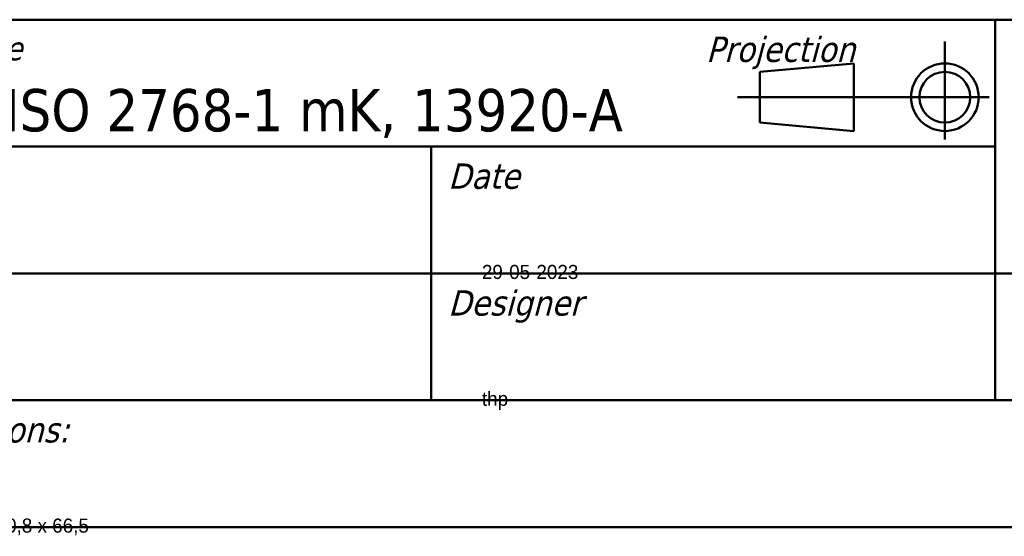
# Model space of a CAD drawing. Header units: millimetres. Extents: x 30 to 861, y 28 to 600.
# Tile 16 of 48: x 438 to 613, y 28 to 120. Entities that reach past the tile are written whole.
import ezdxf
from ezdxf.enums import TextEntityAlignment as Align

# ---------------------------------------------------------------- set-up
doc = ezdxf.new("R2018")
doc.units = ezdxf.units.MM
doc.header["$LTSCALE"] = 3
doc.layers.add('Border (ISO)', color=7, linetype='Continuous', lineweight=50)
doc.layers.add('Title (ISO)', color=7, linetype='Continuous', lineweight=50)
doc.styles.add('Note Text (ISO)', font='tahoma.ttf')
doc.styles.get("Standard").update_dxf_attribs({"font": 'tahoma.ttf'})

# ---------------------------------------------------------------- blocks, each defined once
blk = doc.blocks.new('Borders Border')
at = {"layer": 'Border (ISO)'}
blk.add_line((287, 10), (10, 10), dxfattribs=at)
blk = doc.blocks.new('Title Blocks JKE')
at = {"layer": 'Title (ISO)'}
for p, q in [((100.889, 162.131), (290.889, 162.131)), ((207.556, 162.131), (207.556, 139.631)), ((204.591, 155.047), (204.591, 160.836)), ((193.658, 159.047), (199.203, 159.547)), ((199.203, 159.547), (199.203, 155.547)), ((193.658, 156.047), (193.658, 159.047)), ((207.201, 157.547), (192.342, 157.547)), ((199.203, 155.547), (193.658, 156.047)), ((140.889, 154.631), (207.556, 154.631)), ((174.222, 154.631), (174.222, 139.631)), ((140.889, 147.131), (290.889, 147.131)), ((140.889, 139.631), (290.889, 139.631)), ((290.889, 132.131), (100.889, 132.131))]:
    blk.add_line(p, q, dxfattribs=at)
for radius in [2, 1.5]:
    blk.add_circle((204.591, 157.547), radius, dxfattribs=at)
at = {"layer": 'Title (ISO)', "style": 'Note Text (ISO)'}
for s, insert, char_height, attachment_point in [('\\fTahoma|b0|i1;{\\H1.4000;Tolerance}', (141.889, 161.131), 1.4, 1), ('\\fTahoma|b0|i1;{\\H1.5000;Projection}', (190.468, 161.131), 1.5, 1), ('\\fTahoma|b0|i0;{\\H2.5000;DS/ISO 2768-1 mK, 13920-A}', (143.889, 155.131), 2.5, 7), ('\\fTahoma|b0|i1;{\\H1.5000;Date}', (175.222, 153.631), 1.5, 1), ('\\fTahoma|b0|i1;{\\H1.5000;Designer}', (175.222, 146.131), 1.5, 1), ('\\fTahoma|b0|i1;{\\H1.5000;Dimensions:}', (141.889, 138.631), 1.5, 1)]:
    blk.add_mtext(s, dxfattribs=dict(at, insert=insert, char_height=char_height, attachment_point=attachment_point))
at = {"layer": 'Title (ISO)', "lineweight": 30, "flags": 104}
for tag, p in [('DESCRIPTION', (210.556, 158.381)), ('TITLE', (210.556, 154.631)), ('SUBJECT', (210.556, 150.881))]:
    blk.add_attdef(tag, text='', height=2.5, dxfattribs=at).set_placement(p, align=Align.MIDDLE_LEFT)
for tag, height, p in [('MASS\\P3;', 2.5, (143.889, 147.631)), ('CREATION_DATE', 2.5, (177.222, 147.631)), ('Surface', 2.5, (143.889, 140.131)), ('MATERIAL', 2.5, (243.61, 140.131)), ('DESIGNER', 2.5, (177.222, 140.131)), ('Dimension', 2.5, (143.889, 132.631)), ('PART_NUMBER', 2.2, (243.61, 132.631))]:
    blk.add_attdef(tag, text='', height=height, dxfattribs=at).set_placement(p, align=Align.BOTTOM_LEFT)
blk.add_attdef('Sheet_Size', text='', height=2.5, dxfattribs=at).set_placement((215.889, 140.131), align=Align.BOTTOM_CENTER)
blk.add_attdef('REVISION_NUMBER', text='', height=2.2, dxfattribs=at).set_placement((287.389, 134.898), align=Align.MIDDLE_CENTER)

msp = doc.modelspace()

# ---------------------------------------------------------------- block references
at = {"xscale": 3, "yscale": 3, "zscale": 3}
msp.add_blockref('Borders Border', (0, 0), dxfattribs=at)
ref = msp.add_blockref('Title Blocks JKE', (-11.67, -366.39), dxfattribs=dict(xscale=3, yscale=3, zscale=3))
lines = msp.add_mtext('thp', dxfattribs={"layer": 'Title (ISO)', "insert": (520, 54), "char_height": 2.5, "attachment_point": 1})
ref.add_attrib('DESIGNER', '', (520, 54), dxfattribs={"flags": 104}).embed_mtext(lines)
lines = msp.add_mtext('29-05-2023', dxfattribs={"layer": 'Title (ISO)', "insert": (520, 76.5), "char_height": 2.5, "attachment_point": 1})
ref.add_attrib('CREATION_DATE', '', (520, 76.5), dxfattribs={"flags": 104}).embed_mtext(lines)
lines = msp.add_mtext('191,3 x 170,8 x 66,5  ', dxfattribs={"layer": 'Title (ISO)', "insert": (420, 31.5), "char_height": 2.5, "attachment_point": 1})
ref.add_attrib('Dimension', '', (420, 31.5), dxfattribs={"flags": 104}).embed_mtext(lines)

doc.saveas('drawing.dxf')
